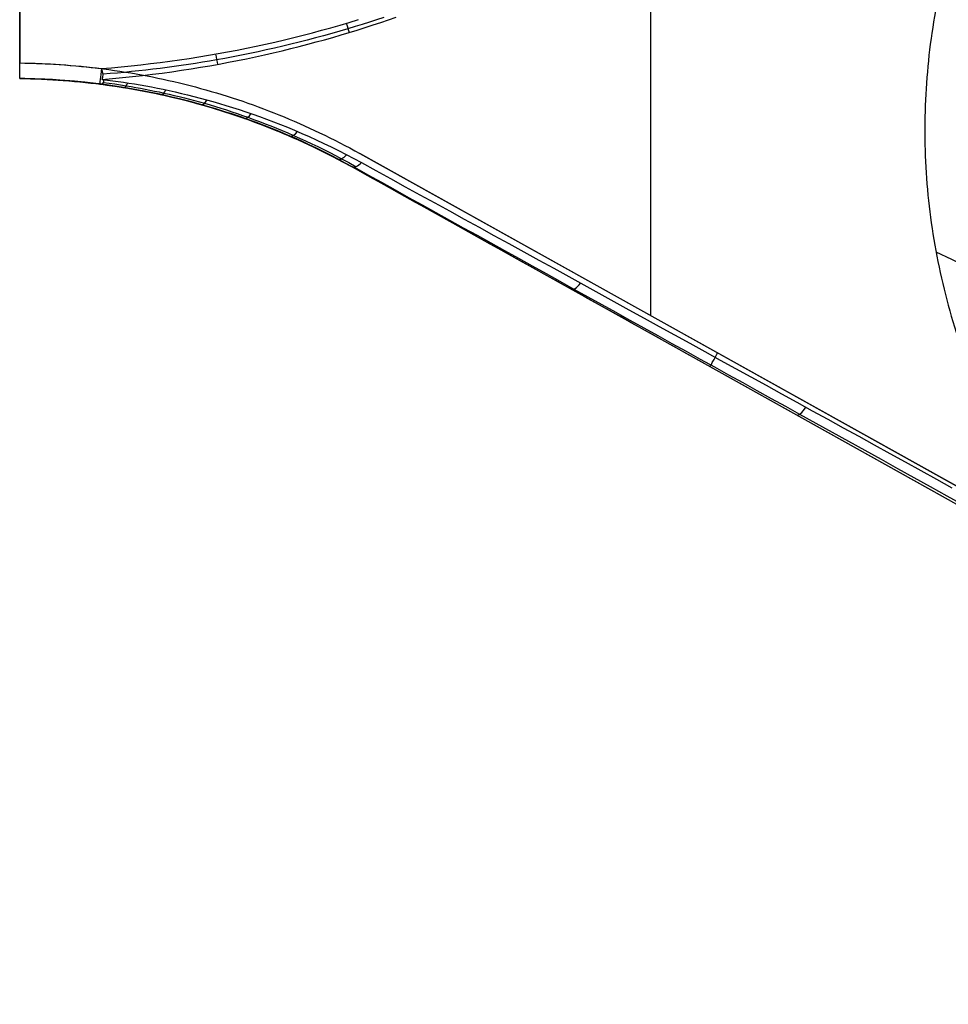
# Model space of a CAD drawing. Extents: x -19 to 1160, y -2382 to -1354.
# Tile 27 of 69: x 572 to 632, y -2149 to -2086. Entities that reach past the tile are written whole.
import ezdxf

# ---------------------------------------------------------------- set-up
doc = ezdxf.new("R2010")
doc.units = 0
doc.layers.add('1', color=7, linetype='CONTINUOUS')

msp = doc.modelspace()

# ---------------------------------------------------------------- linework, layer by layer
at = {"layer": '1', "color": 7}
for p, q in [((572.181, -2089.474, 47.546), (572.181, -2055.968, 47.546)), ((612.84, -2104.743, 67.546), (612.84, -2072.324, 67.546)), ((572.181, -2081.469, 27.546), (572.181, -2088.474, 27.546)), ((572.181, -2085.47, 67.546), (572.181, -2088.474, 67.546)), ((572.181, -2089.474, 28.546), (572.181, -2089.474, 66.546)), ((594.085, -2094.296, 67.546), (640.205, -2119.987, 67.546)), ((640.175, -2119.998, 67.546), (594.085, -2094.296, 67.546)), ((593.598, -2095.169, 66.546), (639.698, -2120.877, 66.546)), ((593.598, -2095.169, 66.546), (593.598, -2095.169, 34.985)), ((593.598, -2095.169, 50.766), (631.652, -2116.39, 50.766))]:
    msp.add_line(p, q, dxfattribs=at)
at = {"layer": '1', "color": 7, "extrusion": (1.34671e-06, -8.98419e-06, 1)}
msp.add_lwpolyline([(633.682, -2076.472), (633.547, -2076.807), (633.415, -2077.143), (633.286, -2077.479), (633.159, -2077.817), (633.035, -2078.156), (632.915, -2078.496), (632.797, -2078.837), (632.682, -2079.179), (632.57, -2079.522), (632.461, -2079.866), (632.355, -2080.211), (632.251, -2080.556), (632.151, -2080.903), (632.054, -2081.25), (631.959, -2081.599), (631.867, -2081.948), (631.779, -2082.297), (631.693, -2082.648), (631.61, -2082.999), (631.53, -2083.351), (631.453, -2083.703), (631.379, -2084.057), (631.308, -2084.41), (631.24, -2084.765), (631.175, -2085.12), (631.113, -2085.475), (631.053, -2085.831), (630.997, -2086.187), (630.944, -2086.544), (630.893, -2086.901), (630.846, -2087.259), (630.801, -2087.617), (630.76, -2087.976), (630.721, -2088.334), (630.685, -2088.693), (630.653, -2089.052), (630.623, -2089.412), (630.596, -2089.772), (630.573, -2090.132), (630.552, -2090.492), (630.534, -2090.852), (630.52, -2091.212), (630.508, -2091.573), (630.499, -2091.933), (630.493, -2092.294), (630.49, -2092.655), (630.491, -2093.016), (630.494, -2093.376), (630.5, -2093.737), (630.509, -2094.098), (630.521, -2094.458), (630.537, -2094.818), (630.555, -2095.179), (630.576, -2095.539), (630.6, -2095.899), (630.628, -2096.258), (630.658, -2096.618), (630.691, -2096.977), (630.728, -2097.336), (630.767, -2097.694), (630.81, -2098.052), (630.855, -2098.41), (630.904, -2098.767), (630.955, -2099.124), (631.01, -2099.483), (631.069, -2099.841), (631.13, -2100.198), (631.194, -2100.554), (631.261, -2100.91), (631.331, -2101.265), (631.405, -2101.619), (631.481, -2101.972), (631.56, -2102.325), (631.642, -2102.677), (631.728, -2103.028), (631.816, -2103.378), (631.907, -2103.727), (632.001, -2104.076), (632.098, -2104.423), (632.198, -2104.77), (632.3, -2105.115), (632.406, -2105.46), (632.514, -2105.804), (632.626, -2106.146), (632.74, -2106.488), (632.857, -2106.829), (632.977, -2107.168), (633.099, -2107.506), (633.225, -2107.844), (633.353, -2108.18), (633.484, -2108.515), (633.617, -2108.849), (633.754, -2109.182), (633.893, -2109.513), (634.034, -2109.843), (634.179, -2110.172), (634.327, -2110.502), (634.477, -2110.83), (634.631, -2111.156), (634.787, -2111.482), (634.945, -2111.806), (635.107, -2112.129), (635.271, -2112.45), (635.437, -2112.771), (635.607, -2113.089), (635.779, -2113.407), (635.953, -2113.723), (636.13, -2114.037), (636.31, -2114.35), (636.493, -2114.662), (636.678, -2114.972), (636.865, -2115.28), (637.055, -2115.587), (637.248, -2115.892), (637.443, -2116.196), (637.641, -2116.498), (637.841, -2116.798), (638.044, -2117.097), (638.249, -2117.394), (638.456, -2117.689), (638.666, -2117.983), (638.879, -2118.275), (639.094, -2118.565), (639.311, -2118.853), (639.531, -2119.139), (639.753, -2119.423), (639.978, -2119.706), (640.205, -2119.986)], dxfattribs=at)
at = {"layer": '1', "color": 7}
for points in [[(577.451, -2088.835), (578.087, -2088.781), (578.72, -2088.723), (579.353, -2088.659), (579.983, -2088.591), (580.612, -2088.518), (581.239, -2088.44), (581.864, -2088.358), (582.487, -2088.27), (583.109, -2088.178), (583.729, -2088.08), (584.347, -2087.978), (584.964, -2087.871), (585.579, -2087.759), (586.192, -2087.642), (586.803, -2087.52), (587.413, -2087.394), (588.02, -2087.262), (588.627, -2087.126), (589.231, -2086.985), (589.834, -2086.838), (590.435, -2086.687), (591.034, -2086.532), (591.631, -2086.371), (592.227, -2086.205), (592.821, -2086.035), (593.413, -2085.86), (594.003, -2085.679)], [(595.631, -2085.542), (595.172, -2085.693), (594.712, -2085.842), (594.252, -2085.987), (593.79, -2086.13), (593.328, -2086.27), (592.807, -2086.423), (592.284, -2086.573), (591.76, -2086.72), (591.236, -2086.862), (590.71, -2087.001), (590.183, -2087.136), (589.656, -2087.267), (589.127, -2087.394), (588.598, -2087.517), (588.067, -2087.637), (587.536, -2087.753), (587.004, -2087.865), (586.471, -2087.973), (585.938, -2088.077), (585.403, -2088.178), (584.868, -2088.274), (584.414, -2088.353), (583.96, -2088.429), (583.505, -2088.502), (583.049, -2088.572), (582.593, -2088.64), (582.137, -2088.705), (581.68, -2088.767), (581.223, -2088.826), (580.766, -2088.882), (580.308, -2088.935), (579.85, -2088.986), (579.391, -2089.033), (578.933, -2089.078), (578.474, -2089.12), (578.014, -2089.159), (577.555, -2089.195)], [(572.181, -2088.474), (572.546, -2088.481), (572.91, -2088.49), (573.273, -2088.502), (573.635, -2088.517), (573.997, -2088.534), (574.358, -2088.554), (574.719, -2088.577), (575.078, -2088.602), (575.437, -2088.63), (575.796, -2088.661), (576.153, -2088.695), (576.51, -2088.731), (576.866, -2088.77), (577.221, -2088.811), (577.576, -2088.855), (577.93, -2088.902), (578.283, -2088.951), (578.636, -2089.004), (578.988, -2089.058), (579.339, -2089.116), (579.689, -2089.176), (580.039, -2089.239), (580.388, -2089.305), (580.736, -2089.373), (581.084, -2089.444), (581.431, -2089.517), (581.777, -2089.593), (582.122, -2089.672), (582.467, -2089.754), (582.811, -2089.838), (583.155, -2089.925), (583.497, -2090.015), (583.839, -2090.107), (584.18, -2090.202), (584.521, -2090.3), (584.86, -2090.4), (585.2, -2090.503), (585.538, -2090.609), (585.875, -2090.717), (586.212, -2090.828), (586.549, -2090.942), (586.884, -2091.058), (587.219, -2091.177), (587.553, -2091.299), (587.886, -2091.424), (588.219, -2091.551), (588.551, -2091.68), (588.882, -2091.813), (589.213, -2091.948), (589.542, -2092.086), (589.872, -2092.226), (590.2, -2092.369), (590.528, -2092.515), (590.855, -2092.664), (591.181, -2092.815), (591.506, -2092.969), (591.831, -2093.125), (592.155, -2093.285), (592.479, -2093.446), (592.801, -2093.611), (593.123, -2093.778), (593.445, -2093.948), (593.765, -2094.121), (594.085, -2094.296)], [(572.181, -2089.474), (572.538, -2089.481), (572.893, -2089.49), (573.249, -2089.502), (573.603, -2089.516), (573.957, -2089.533), (574.31, -2089.553), (574.662, -2089.575), (575.014, -2089.6), (575.365, -2089.628), (575.715, -2089.658), (576.065, -2089.691), (576.414, -2089.726), (576.762, -2089.764), (577.109, -2089.805), (577.456, -2089.848), (577.802, -2089.894), (578.148, -2089.942), (578.492, -2089.993), (578.836, -2090.047), (579.18, -2090.103), (579.522, -2090.162), (579.864, -2090.224), (580.206, -2090.288), (580.546, -2090.354), (580.886, -2090.424), (581.225, -2090.496), (581.564, -2090.57), (581.901, -2090.648), (582.238, -2090.728), (582.575, -2090.81), (582.911, -2090.895), (583.246, -2090.983), (583.58, -2091.073), (583.913, -2091.166), (584.246, -2091.261), (584.579, -2091.36), (584.91, -2091.46), (585.241, -2091.564), (585.571, -2091.67), (585.9, -2091.778), (586.229, -2091.89), (586.557, -2092.003), (586.885, -2092.12), (587.211, -2092.239), (587.537, -2092.361), (587.862, -2092.485), (588.187, -2092.612), (588.511, -2092.741), (588.834, -2092.873), (589.156, -2093.008), (589.478, -2093.146), (589.799, -2093.286), (590.12, -2093.428), (590.439, -2093.573), (590.758, -2093.721), (591.077, -2093.872), (591.394, -2094.025), (591.711, -2094.18), (592.027, -2094.339), (592.343, -2094.5), (592.658, -2094.663), (592.972, -2094.829), (593.285, -2094.998), (593.598, -2095.169)]]:
    msp.add_lwpolyline(points, dxfattribs=at)
at = {"layer": '1', "color": 7, "extrusion": (0.457898, 0.887088, -0.058356)}
msp.add_lwpolyline([(-1485.769, -64.52), (-1486.63, -64.057), (-1487.492, -63.598), (-1488.354, -63.143), (-1489.217, -62.691), (-1490.08, -62.243), (-1490.944, -61.798), (-1491.808, -61.357), (-1492.672, -60.92), (-1493.537, -60.486), (-1494.403, -60.057), (-1495.269, -59.63), (-1496.135, -59.208), (-1497.002, -58.789), (-1497.87, -58.373), (-1498.737, -57.962), (-1499.606, -57.554), (-1500.475, -57.149), (-1501.344, -56.748), (-1502.213, -56.351), (-1503.084, -55.958), (-1503.954, -55.568), (-1504.825, -55.182), (-1505.697, -54.799), (-1506.569, -54.42), (-1507.441, -54.045), (-1508.314, -53.674), (-1509.188, -53.306), (-1510.061, -52.941), (-1510.936, -52.581), (-1511.81, -52.224), (-1512.686, -51.871), (-1513.561, -51.521), (-1514.438, -51.175), (-1515.314, -50.832), (-1516.191, -50.494), (-1517.069, -50.159), (-1517.947, -49.827), (-1518.825, -49.499), (-1519.704, -49.175), (-1520.584, -48.855), (-1521.463, -48.538), (-1522.344, -48.225), (-1523.225, -47.915), (-1524.106, -47.609), (-1524.988, -47.307), (-1525.87, -47.008), (-1526.752, -46.713), (-1527.635, -46.422), (-1528.519, -46.134), (-1529.403, -45.85), (-1530.288, -45.57), (-1531.173, -45.293), (-1532.058, -45.02), (-1532.944, -44.75), (-1533.83, -44.485), (-1534.717, -44.222), (-1535.604, -43.964), (-1536.492, -43.709), (-1537.38, -43.458), (-1538.269, -43.21), (-1539.158, -42.966), (-1540.047, -42.726), (-1540.938, -42.489), (-1541.828, -42.256), (-1542.719, -42.027), (-1543.61, -41.801), (-1544.502, -41.579), (-1545.395, -41.361), (-1546.288, -41.146), (-1547.181, -40.935), (-1548.075, -40.728), (-1548.969, -40.524), (-1549.863, -40.324), (-1550.759, -40.127), (-1551.654, -39.934), (-1552.55, -39.745), (-1553.447, -39.56), (-1554.344, -39.378), (-1555.241, -39.199), (-1556.139, -39.025), (-1557.037, -38.854), (-1557.936, -38.687), (-1558.836, -38.523), (-1559.735, -38.363), (-1560.636, -38.206), (-1561.536, -38.054), (-1562.437, -37.905), (-1563.339, -37.759), (-1564.241, -37.617), (-1565.144, -37.479), (-1566.047, -37.345), (-1566.95, -37.214), (-1567.854, -37.087), (-1568.758, -36.963), (-1569.663, -36.843), (-1570.569, -36.727), (-1571.474, -36.614), (-1572.381, -36.505), (-1573.287, -36.4), (-1574.194, -36.298), (-1575.102, -36.2), (-1576.01, -36.106), (-1576.919, -36.015), (-1577.828, -35.928), (-1578.737, -35.845), (-1579.647, -35.765), (-1580.558, -35.689), (-1581.468, -35.616), (-1582.38, -35.547), (-1583.292, -35.482), (-1584.204, -35.421), (-1585.117, -35.363), (-1586.03, -35.308), (-1586.943, -35.258), (-1587.858, -35.211), (-1588.772, -35.167), (-1589.687, -35.128), (-1590.603, -35.092), (-1591.519, -35.059), (-1592.435, -35.031), (-1593.352, -35.006), (-1594.269, -34.984), (-1595.187, -34.966), (-1596.105, -34.952), (-1597.024, -34.942), (-1597.943, -34.935), (-1598.863, -34.932), (-1599.783, -34.932)], dxfattribs=at)
at = {"layer": '1', "color": 7, "extrusion": (0.873378, -0.487044, -3.08286e-10)}
msp.add_lwpolyline([(-1540.766, 66.546), (-1540.759, 66.603), (-1540.752, 66.657), (-1540.742, 66.71), (-1540.737, 66.736), (-1540.731, 66.762), (-1540.725, 66.787), (-1540.719, 66.812), (-1540.712, 66.836), (-1540.704, 66.86), (-1540.697, 66.884), (-1540.688, 66.907), (-1540.68, 66.929), (-1540.671, 66.952), (-1540.662, 66.974), (-1540.652, 66.995), (-1540.642, 67.016), (-1540.631, 67.037), (-1540.62, 67.057), (-1540.609, 67.077), (-1540.597, 67.096), (-1540.585, 67.115), (-1540.572, 67.134), (-1540.559, 67.152), (-1540.546, 67.17), (-1540.532, 67.188), (-1540.518, 67.205), (-1540.503, 67.221), (-1540.488, 67.238), (-1540.473, 67.253), (-1540.457, 67.269), (-1540.441, 67.284), (-1540.424, 67.298), (-1540.407, 67.313), (-1540.389, 67.326), (-1540.372, 67.34), (-1540.353, 67.353), (-1540.335, 67.365), (-1540.316, 67.378), (-1540.296, 67.389), (-1540.276, 67.401), (-1540.256, 67.412), (-1540.235, 67.422), (-1540.214, 67.433), (-1540.193, 67.442), (-1540.171, 67.452), (-1540.149, 67.461), (-1540.126, 67.469), (-1540.103, 67.477), (-1540.079, 67.485), (-1540.055, 67.492), (-1540.031, 67.499), (-1540.006, 67.506), (-1539.981, 67.512), (-1539.956, 67.518), (-1539.93, 67.523), (-1539.877, 67.532), (-1539.822, 67.54), (-1539.766, 67.546)], dxfattribs=at)
at = {"layer": '1', "color": 7, "extrusion": (0.487044, 0.873378, -2.49445e-13)}
msp.add_lwpolyline([(-1649.572, 58.995), (-1648.825, 58.996), (-1648.078, 58.995), (-1647.331, 58.992), (-1646.585, 58.988), (-1645.839, 58.981), (-1645.093, 58.972), (-1643.603, 58.948), (-1642.114, 58.916), (-1640.626, 58.876), (-1639.14, 58.829), (-1637.655, 58.773), (-1636.172, 58.709), (-1634.691, 58.638), (-1633.211, 58.558), (-1631.733, 58.471), (-1630.257, 58.376), (-1628.783, 58.273), (-1627.311, 58.162), (-1625.841, 58.043), (-1624.373, 57.917), (-1622.907, 57.783), (-1621.444, 57.641), (-1619.983, 57.491), (-1618.524, 57.333), (-1617.067, 57.167), (-1615.613, 56.994), (-1614.162, 56.813), (-1612.713, 56.625), (-1611.267, 56.428), (-1610.544, 56.327), (-1609.823, 56.224), (-1609.102, 56.119), (-1608.382, 56.013), (-1607.663, 55.904), (-1606.944, 55.793), (-1606.226, 55.68), (-1605.509, 55.566), (-1604.793, 55.45), (-1604.077, 55.331), (-1603.362, 55.211), (-1602.648, 55.089), (-1601.935, 54.965), (-1601.222, 54.839), (-1600.511, 54.711), (-1599.8, 54.581), (-1599.089, 54.45), (-1598.38, 54.316), (-1597.672, 54.181), (-1596.964, 54.043), (-1596.257, 53.904), (-1595.551, 53.763), (-1594.846, 53.62), (-1594.141, 53.475), (-1593.438, 53.329), (-1592.736, 53.18), (-1592.034, 53.03), (-1591.333, 52.878), (-1590.633, 52.723), (-1589.934, 52.567), (-1589.236, 52.41), (-1588.539, 52.25), (-1587.843, 52.089), (-1587.148, 51.925), (-1586.454, 51.76), (-1585.761, 51.593), (-1585.068, 51.424), (-1584.377, 51.254), (-1583.687, 51.081), (-1582.998, 50.907), (-1582.309, 50.731), (-1581.622, 50.553), (-1580.936, 50.373), (-1580.251, 50.191), (-1579.237, 49.919), (-1578.227, 49.643), (-1577.218, 49.363), (-1576.212, 49.079), (-1575.208, 48.791), (-1574.207, 48.499), (-1573.208, 48.203), (-1572.212, 47.904), (-1571.218, 47.6), (-1570.226, 47.293), (-1569.237, 46.982), (-1568.251, 46.667), (-1567.267, 46.348), (-1566.286, 46.026), (-1565.307, 45.699), (-1564.331, 45.369)], dxfattribs=at)
at = {"layer": '1', "color": 7}
for points in [[(577.503, -2089.532, 27.832), (578.159, -2089.476, 27.828), (578.809, -2089.414, 27.825), (579.455, -2089.348, 27.821), (580.095, -2089.277, 27.818), (580.73, -2089.2, 27.815), (581.36, -2089.12, 27.812), (581.985, -2089.034, 27.809), (582.604, -2088.944, 27.806), (583.219, -2088.85, 27.803), (583.828, -2088.751, 27.8), (584.433, -2088.648, 27.798), (585.032, -2088.541, 27.795), (585.626, -2088.43, 27.792), (586.215, -2088.316, 27.79), (586.799, -2088.197, 27.788), (587.378, -2088.075, 27.785), (587.951, -2087.949, 27.783), (588.52, -2087.819, 27.781), (589.084, -2087.686, 27.779), (589.642, -2087.55, 27.776), (590.196, -2087.411, 27.774), (590.744, -2087.268, 27.773), (591.287, -2087.122, 27.771), (591.826, -2086.974, 27.769), (592.359, -2086.823, 27.767), (592.887, -2086.669, 27.765), (593.41, -2086.512, 27.764), (593.929, -2086.353, 27.762), (594.442, -2086.191, 27.76), (594.95, -2086.027, 27.759), (595.453, -2085.861, 27.757), (595.951, -2085.693, 27.756), (596.444, -2085.522, 27.754)], [(577.325, -2089.827, 28.546), (577.336, -2089.828, 28.534), (577.345, -2089.829, 28.521), (577.355, -2089.83, 28.508), (577.365, -2089.83, 28.496), (577.374, -2089.83, 28.483), (577.384, -2089.83, 28.47), (577.393, -2089.83, 28.456), (577.402, -2089.829, 28.443), (577.411, -2089.828, 28.43), (577.426, -2089.826, 28.408), (577.44, -2089.823, 28.385), (577.454, -2089.819, 28.363), (577.467, -2089.815, 28.34), (577.476, -2089.811, 28.324), (577.485, -2089.807, 28.308), (577.493, -2089.803, 28.293), (577.5, -2089.799, 28.279), (577.507, -2089.795, 28.265), (577.514, -2089.79, 28.251), (577.521, -2089.785, 28.236), (577.528, -2089.78, 28.222), (577.534, -2089.775, 28.208), (577.54, -2089.769, 28.193), (577.544, -2089.764, 28.181), (577.549, -2089.759, 28.169), (577.554, -2089.753, 28.156), (577.562, -2089.741, 28.132), (577.57, -2089.729, 28.107), (577.578, -2089.716, 28.083), (577.585, -2089.702, 28.059), (577.592, -2089.69, 28.039), (577.595, -2089.684, 28.029), (577.598, -2089.677, 28.019), (577.601, -2089.67, 28.009), (577.603, -2089.663, 27.999), (577.604, -2089.66, 27.993), (577.605, -2089.656, 27.988), (577.606, -2089.653, 27.983), (577.607, -2089.649, 27.978), (577.607, -2089.646, 27.974), (577.608, -2089.642, 27.969), (577.608, -2089.639, 27.964), (577.608, -2089.635, 27.959), (577.608, -2089.632, 27.954), (577.608, -2089.628, 27.95), (577.607, -2089.624, 27.945), (577.607, -2089.623, 27.943), (577.607, -2089.621, 27.94), (577.606, -2089.619, 27.938), (577.606, -2089.617, 27.935), (577.605, -2089.615, 27.933), (577.605, -2089.613, 27.93), (577.604, -2089.611, 27.927), (577.603, -2089.609, 27.925), (577.602, -2089.607, 27.922), (577.601, -2089.605, 27.92), (577.6, -2089.603, 27.917), (577.599, -2089.6, 27.915), (577.598, -2089.598, 27.912), (577.596, -2089.596, 27.91), (577.595, -2089.594, 27.907), (577.594, -2089.592, 27.905), (577.592, -2089.59, 27.902), (577.59, -2089.588, 27.9), (577.588, -2089.586, 27.897), (577.586, -2089.583, 27.894), (577.584, -2089.581, 27.891), (577.582, -2089.579, 27.888), (577.579, -2089.576, 27.885), (577.576, -2089.574, 27.882), (577.573, -2089.571, 27.879), (577.57, -2089.569, 27.877), (577.567, -2089.567, 27.874), (577.564, -2089.564, 27.871), (577.561, -2089.562, 27.868), (577.557, -2089.56, 27.865), (577.553, -2089.557, 27.862), (577.549, -2089.555, 27.86), (577.545, -2089.553, 27.857), (577.541, -2089.55, 27.854), (577.532, -2089.546, 27.849), (577.523, -2089.541, 27.844), (577.503, -2089.532, 27.832)], [(577.503, -2089.532, 27.832), (577.835, -2089.572, 27.895), (578.173, -2089.615, 27.962), (578.515, -2089.661, 28.034), (578.863, -2089.712, 28.111), (579.216, -2089.765, 28.192), (579.573, -2089.823, 28.278), (579.935, -2089.884, 28.368), (580.302, -2089.95, 28.463), (580.674, -2090.019, 28.563), (581.05, -2090.092, 28.668), (581.431, -2090.17, 28.777), (581.816, -2090.252, 28.892), (582.206, -2090.339, 29.011), (582.6, -2090.43, 29.134), (582.998, -2090.526, 29.263), (583.4, -2090.626, 29.397), (583.806, -2090.731, 29.535), (584.216, -2090.841, 29.679), (584.63, -2090.957, 29.827), (585.048, -2091.077, 29.981), (585.469, -2091.203, 30.139), (585.895, -2091.335, 30.303), (586.324, -2091.473, 30.472), (586.757, -2091.617, 30.647), (587.194, -2091.767, 30.827), (587.634, -2091.923, 31.012), (588.078, -2092.086, 31.203), (588.526, -2092.256, 31.399), (588.977, -2092.433, 31.601), (589.432, -2092.617, 31.808), (589.891, -2092.808, 32.02), (590.354, -2093.006, 32.239), (590.82, -2093.213, 32.462), (591.291, -2093.427, 32.691), (591.765, -2093.649, 32.926), (592.243, -2093.879, 33.167), (592.725, -2094.117, 33.413), (593.211, -2094.364, 33.664), (593.7, -2094.62, 33.921), (594.194, -2094.884, 34.184)], [(577.576, -2089.72, 28.098), (577.947, -2089.77, 28.175), (578.316, -2089.824, 28.257), (578.684, -2089.88, 28.341), (579.051, -2089.939, 28.429), (579.357, -2089.991, 28.506), (579.662, -2090.044, 28.584), (579.966, -2090.1, 28.665), (580.269, -2090.158, 28.748), (580.571, -2090.217, 28.833), (580.872, -2090.279, 28.92), (581.172, -2090.342, 29.008), (581.471, -2090.408, 29.099), (581.803, -2090.483, 29.203), (582.133, -2090.56, 29.308), (582.462, -2090.639, 29.416), (582.79, -2090.721, 29.526), (583.116, -2090.806, 29.638), (583.441, -2090.892, 29.752), (583.765, -2090.981, 29.868), (584.087, -2091.071, 29.985), (584.442, -2091.174, 30.118), (584.795, -2091.28, 30.252), (585.146, -2091.388, 30.388), (585.496, -2091.499, 30.527), (585.844, -2091.612, 30.667), (586.19, -2091.728, 30.809), (586.535, -2091.847, 30.953), (586.878, -2091.968, 31.099), (587.252, -2092.104, 31.26), (587.624, -2092.242, 31.424), (587.993, -2092.384, 31.589), (588.361, -2092.528, 31.756), (588.727, -2092.675, 31.925), (589.091, -2092.826, 32.095), (589.453, -2092.979, 32.267), (589.813, -2093.135, 32.441), (590.209, -2093.311, 32.634), (590.603, -2093.49, 32.83), (590.994, -2093.673, 33.027), (591.383, -2093.86, 33.225), (591.77, -2094.05, 33.425), (592.154, -2094.243, 33.627), (592.535, -2094.439, 33.83), (592.914, -2094.639, 34.034), (593.383, -2094.892, 34.289), (593.848, -2095.151, 34.547)], [(593.748, -2095.19, 34.689), (594.618, -2095.672, 35.154), (595.49, -2096.156, 35.614), (596.363, -2096.641, 36.069), (597.239, -2097.126, 36.52), (598.116, -2097.613, 36.966), (598.995, -2098.101, 37.408), (599.876, -2098.589, 37.845), (600.759, -2099.079, 38.277), (601.644, -2099.57, 38.705), (602.53, -2100.061, 39.128), (603.419, -2100.553, 39.546), (604.308, -2101.047, 39.96), (605.2, -2101.541, 40.369), (606.093, -2102.036, 40.773), (606.988, -2102.532, 41.173), (607.884, -2103.029, 41.568), (608.782, -2103.526, 41.958), (609.682, -2104.025, 42.344), (610.583, -2104.524, 42.725), (611.486, -2105.024, 43.101), (612.39, -2105.525, 43.473), (613.295, -2106.027, 43.839), (614.202, -2106.529, 44.202), (615.111, -2107.033, 44.559), (616.021, -2107.537, 44.912), (616.932, -2108.042, 45.26), (617.844, -2108.547, 45.603), (618.758, -2109.053, 45.942), (619.673, -2109.56, 46.275), (620.59, -2110.068, 46.605), (621.507, -2110.576, 46.929), (622.426, -2111.085, 47.249), (623.473, -2111.665, 47.607), (624.522, -2112.246, 47.958), (625.572, -2112.828, 48.304), (626.624, -2113.411, 48.644), (627.677, -2113.994, 48.977), (628.732, -2114.578, 49.305), (629.788, -2115.163, 49.626), (630.845, -2115.749, 49.941), (631.904, -2116.336, 50.25), (632.964, -2116.923, 50.553)], [(594.194, -2094.884, 34.184), (595.135, -2095.401, 34.691), (596.077, -2095.92, 35.193), (597.022, -2096.439, 35.689), (597.969, -2096.96, 36.18), (598.918, -2097.481, 36.665), (599.869, -2098.004, 37.144), (600.822, -2098.528, 37.617), (601.777, -2099.054, 38.085), (602.734, -2099.58, 38.547), (603.693, -2100.107, 39.004), (604.654, -2100.636, 39.455), (605.617, -2101.165, 39.9), (606.581, -2101.696, 40.34), (607.548, -2102.228, 40.774), (608.516, -2102.76, 41.202), (609.486, -2103.294, 41.625), (610.458, -2103.829, 42.042), (611.432, -2104.364, 42.454), (612.408, -2104.901, 42.86), (613.385, -2105.439, 43.261), (614.364, -2105.977, 43.656), (615.344, -2106.517, 44.046), (616.326, -2107.058, 44.43), (617.31, -2107.599, 44.808), (618.295, -2108.142, 45.181), (619.282, -2108.685, 45.549), (620.27, -2109.229, 45.91), (621.26, -2109.774, 46.267), (622.251, -2110.32, 46.618), (623.244, -2110.867, 46.963), (624.239, -2111.415, 47.303), (625.234, -2111.963, 47.638), (626.231, -2112.512, 47.967), (627.23, -2113.063, 48.29), (628.229, -2113.614, 48.608), (629.23, -2114.165, 48.921), (630.233, -2114.718, 49.228), (631.236, -2115.271, 49.53), (632.241, -2115.825, 49.827)]]:
    msp.add_polyline3d(points, dxfattribs=at)
at = {"layer": '1', "color": 7, "extrusion": (-0.958163, -0.286224, -2.2939e-11)}
msp.add_arc((2168.428, 28.587, 28.636), 1.041, 270.67029, 307.65438, dxfattribs=at)
at = {"layer": '1', "color": 7, "extrusion": (-0.984756, -0.17394, 1.6848e-11)}
msp.add_arc((2157.792, 28.584, -212.719), 1.038, 269.85455, 310.31297, dxfattribs=at)
at = {"layer": '1', "color": 7, "extrusion": (1, 0, 0)}
msp.add_arc((-2088.474, 28.546, 572.181), 1, 180.00176, 270.0017, dxfattribs=at)
at = {"layer": '1', "color": 7, "extrusion": (-1, 0, 0)}
msp.add_arc((2088.474, 66.546, -572.181), 1, 0.00176, 90.0017, dxfattribs=at)
at = {"layer": '1', "color": 7, "extrusion": (0, 0, -1)}
for centre, radius, start, end in [((-571.681, -2134.471, -27.546), 46, 90.62279, 97.20582), ((-571.681, -2134.471, -47.546), 45, 90.63663, 119.14633)]:
    msp.add_arc(centre, radius, start, end, dxfattribs=at)
at = {"layer": '1', "color": 7, "extrusion": (-0.992099, 0.12546, -2.51273e-05)}
msp.add_arc((1999.883, 28.525, -834.954), 1, 270, 0.00048, dxfattribs=at)
at = {"layer": '1', "color": 7, "extrusion": (0.670729, 0.323367, 0.6675)}
msp.add_arc((-2132.352, 279.565, -269.76), 0.746, 209.06986, 269.93706, dxfattribs=at)
at = {"layer": '1', "color": 7, "extrusion": (-1.62944e-06, 1.11693e-07, 1)}
msp.add_arc((571.681, -2134.471, 28.545), 45, 82.79425, 89.36337, dxfattribs=at)
at = {"layer": '1', "color": 7}
for centre, start in [((571.681, -2134.471, 28.546), 82.79425), ((571.681, -2134.471, 66.546), 60.85353)]:
    msp.add_arc(centre, 45, start, 89.36337, dxfattribs=at)
at = {"layer": '1', "color": 7, "extrusion": (-0.097397, 0.63096, 0.769678)}
msp.add_arc((-236.582, 1715.239, -1352.855), 42.369, 224.08107, 249.02123, dxfattribs=at)
at = {"layer": '1', "color": 7, "extrusion": (0.960301, -0.156481, 0.230945)}
msp.add_arc((-1968.682, -181.435, 889.664), 1.06, 179.41791, 227.14227, dxfattribs=at)
at = {"layer": '1', "color": 7, "extrusion": (0.937013, -0.205192, 0.28267)}
msp.add_arc((-1916.71, -258.533, 982.007), 1.058, 178.43495, 229.13331, dxfattribs=at)
at = {"layer": '1', "color": 7, "extrusion": (0.908987, -0.256366, 0.328662)}
msp.add_arc((-1853.081, -342.47, 1076.862), 1.069, 180.17357, 231.00013, dxfattribs=at)
at = {"layer": '1', "color": 7, "extrusion": (0.876812, -0.309588, 0.367908)}
msp.add_arc((-1776.281, -430.398, 1173.671), 1.081, 182.94262, 233.22467, dxfattribs=at)
at = {"layer": '1', "color": 7, "extrusion": (0.840969, -0.364581, 0.399813)}
msp.add_arc((-1684.888, -518.957, 1272.103), 1.084, 184.66624, 235.6432, dxfattribs=at)
at = {"layer": '1', "color": 7, "extrusion": (0.800927, -0.42226, 0.424515)}
msp.add_arc((-1575.446, -606.006, 1373.811), 1.074, 183.47874, 239.03423, dxfattribs=at)
at = {"layer": '1', "color": 7, "extrusion": (0.788271, -0.439695, 0.430461)}
msp.add_arc((-1539.527, -630.875, 1404.211), 1.074, 182.36291, 240.21562, dxfattribs=at)
at = {"layer": '1', "color": 7, "extrusion": (-0.487044, -0.873377, -1.75648e-08)}
msp.add_arc((1638.185, -172.083, 1540.766), 229.652, 108.75917, 115.62253, dxfattribs=at)
at = {"layer": '1', "color": 7, "extrusion": (-0.430253, -0.901235, 0.051547)}
msp.add_arc((1554.168, 2173.498, 1625.071), 2191.184, 267.919857, 269.765712, dxfattribs=at)
at = {"layer": '1', "color": 7, "extrusion": (0.813884, -0.454159, 0.362398)}
msp.add_arc((-1539.339, -524.585, 1464.921), 0.997, 178.76615, 248.34106, dxfattribs=at)
at = {"layer": '1', "color": 7, "extrusion": (-0.873378, 0.487044, 0)}
msp.add_arc((1539.766, 66.546, -1565.275), 1, 0.00002, 90.7053, dxfattribs=at)
at = {"layer": '1', "color": 7, "extrusion": (0.834976, -0.465629, 0.293266)}
msp.add_arc((-1539.766, -415.277, 1516.55), 0.998, 179.95431, 254.08411, dxfattribs=at)

doc.saveas('drawing.dxf')
